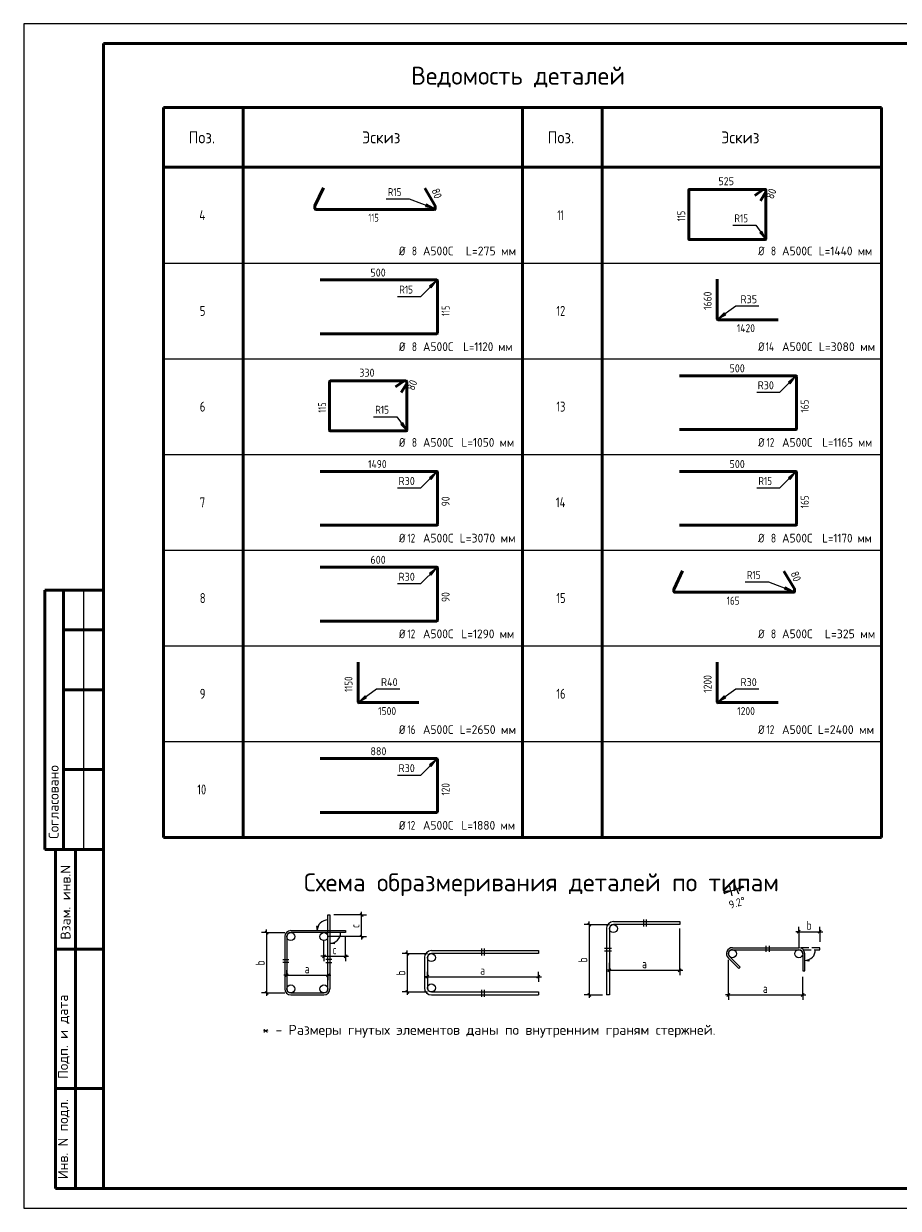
# Model space of a CAD drawing. Header units: millimetres. Extents: x 0 to 50400, y 0 to 35640.
# Tile 1 of 8: x 0 to 26304, y 0 to 35640. Entities that reach past the tile are written whole.
import ezdxf

# ---------------------------------------------------------------- set-up
doc = ezdxf.new("R2010")
doc.units = ezdxf.units.MM
doc.linetypes.add('______2', pattern=[324, 240, -84])
for name, color, linetype, lineweight in [('Standard', 7, 'Continuous', 25), ('ЖБ Пилон', 7, 'Continuous', 35), ('Размерная линия_ общее', 7, 'Continuous', 13)]:
    doc.layers.add(name, color=color, linetype=linetype, lineweight=lineweight)
doc.layers.add('Фиксатор', color=7, linetype='Continuous', lineweight=13, true_color=0x494949)
doc.styles.add('ISOCPEUR', font='txt')

msp = doc.modelspace()

# ---------------------------------------------------------------- hatches: boundary and pattern name
at = {"layer": 'Standard', "linetype": 'Continuous', "lineweight": 13, "transparency": 33554687}
for points in [[(12085, 30144), (12333, 30088), (12110, 30211)], [(22144, 29346), (22319, 29161), (22202, 29387)], [(12252, 27689), (12405, 27893), (12201, 27740)], [(21071, 26939), (20887, 26762), (21113, 26880)], [(23052, 24809), (23205, 25013), (23001, 24860)], [(11344, 23586), (11519, 23401), (11402, 23627)], [(12252, 21929), (12405, 22133), (12201, 21980)], [(23052, 21929), (23205, 22133), (23001, 21980)], [(12252, 19049), (12405, 19253), (12201, 19100)], [(22885, 18624), (23133, 18568), (22910, 18691)], [(10271, 15419), (10087, 15242), (10313, 15360)], [(21071, 15419), (20887, 15242), (21113, 15360)], [(12252, 13289), (12405, 13493), (12201, 13340)]]:
    msp.add_hatch(color=7, dxfattribs=at).paths.add_polyline_path(points)
at = {"layer": 'Standard', "linetype": 'Continuous', "lineweight": -3, "transparency": 33554687}
msp.add_hatch(color=7, dxfattribs=at).paths.add_polyline_path([(8808, 8481), (8826, 8355), (8844, 8481)])
for points in [[(9335, 7954), (9209, 7972), (9335, 7990)], [(23617, 7439), (23491, 7457), (23617, 7475)]]:
    msp.add_hatch(color=7, dxfattribs=at).paths.add_polyline_path(points, flags=16)

# ---------------------------------------------------------------- linework, layer by layer
at = {"layer": 'Standard', "color": 7, "linetype": 'Continuous', "lineweight": 25, "transparency": 33554687}
for p, q in [((2400, 35040), (2400, 1270)), ((16963, 8580), (17053, 8490)), ((7259, 8340), (7349, 8250)), ((17526, 8415), (17526, 6419)), ((17616, 8415), (17616, 6419)), ((23266, 8275), (23356, 8365)), ((23897, 8275), (23987, 8365)), ((7853, 8175), (7853, 6599)), ((7913, 8175), (7913, 6599)), ((11489, 7707), (11579, 7617)), ((12052, 7542), (12052, 6629)), ((12142, 7542), (12142, 6629)), ((21313, 7840), (23311, 7840)), ((21313, 7780), (23311, 7780)), ((17571, 7119), (17661, 7209)), ((19688, 7119), (19778, 7209)), ((7868, 6965), (7958, 7055)), ((9104, 6965), (9194, 7055)), ((12097, 6922), (12187, 7012)), ((15434, 6922), (15524, 7012)), ((7259, 6524), (7349, 6434)), ((8033, 6479), (9029, 6479)), ((8033, 6419), (9029, 6419)), ((11489, 6554), (11579, 6464)), ((12262, 6509), (15479, 6509)), ((12262, 6419), (15479, 6419)), ((15479, 6509), (15479, 6419)), ((16963, 6464), (17053, 6374)), ((17616, 6419), (17526, 6419)), ((21148, 6374), (21238, 6464)), ((23386, 6374), (23476, 6464))]:
    msp.add_line(p, q, dxfattribs=at)
at = {"layer": 'Standard', "color": 7, "linetype": 'Continuous', "lineweight": 50, "transparency": 33554687}
for p, q in [((4200, 33120), (15000, 33120)), ((4200, 11160), (4200, 33120)), ((6600, 11160), (6600, 33120)), ((15000, 33120), (25800, 33120)), ((15000, 11160), (15000, 33120)), ((17400, 11160), (17400, 33120)), ((25800, 11160), (25800, 33120)), ((25800, 31320), (4200, 31320)), ((7, 18600), (0, 18600)), ((2400, 18600), (632, 18600)), ((632, 18600), (632, 10800)), ((632, 18600), (632, 10800)), ((1200, 18600), (1200, 10800)), ((2400, 17400), (1200, 17400)), ((2400, 15600), (1200, 15600)), ((2400, 13200), (1200, 13200)), ((4200, 11160), (25800, 11160)), ((0, 10800), (7, 10800)), ((632, 10800), (2400, 10800)), ((960, 600), (960, 10800)), ((960, 600), (960, 10800)), ((1560, 600), (1560, 10800)), ((960, 7800), (2400, 7800)), ((960, 3600), (2400, 3600)), ((2400, 600), (960, 600))]:
    msp.add_line(p, q, dxfattribs=at)
at = {"layer": 'Standard', "color": 7, "linetype": 'Continuous', "lineweight": 13, "transparency": 33554687}
for p, q in [((12098, 30177), (12081, 30184)), ((12110, 30211), (12085, 30144)), ((12085, 30144), (12333, 30088)), ((12333, 30088), (12110, 30211)), ((12333, 30088), (12333, 30088)), ((12333, 30088), (12333, 30088)), ((12333, 30088), (12333, 30088)), ((22202, 29387), (22144, 29346)), ((22144, 29346), (22319, 29161)), ((22173, 29367), (22162, 29381)), ((22319, 29161), (22202, 29387)), ((22319, 29161), (22319, 29161)), ((22319, 29161), (22319, 29161)), ((22319, 29161), (22319, 29161)), ((12405, 27893), (12201, 27740)), ((12252, 27689), (12405, 27893)), ((12405, 27893), (12405, 27893)), ((12405, 27893), (12405, 27893)), ((12405, 27893), (12405, 27893)), ((12201, 27740), (12252, 27689)), ((12227, 27715), (12214, 27702)), ((21071, 26939), (20887, 26762)), ((20887, 26762), (21113, 26880)), ((20887, 26762), (20887, 26762)), ((20887, 26762), (20887, 26762)), ((20887, 26762), (20887, 26762)), ((21113, 26880), (21071, 26939)), ((21092, 26909), (21106, 26920)), ((23205, 25013), (23001, 24860)), ((23052, 24809), (23205, 25013)), ((23205, 25013), (23205, 25013)), ((23205, 25013), (23205, 25013)), ((23205, 25013), (23205, 25013)), ((23001, 24860), (23052, 24809)), ((23027, 24835), (23014, 24822)), ((11402, 23627), (11344, 23586)), ((11344, 23586), (11519, 23401)), ((11373, 23607), (11362, 23621)), ((11519, 23401), (11402, 23627)), ((11519, 23401), (11519, 23401)), ((11519, 23401), (11519, 23401)), ((11519, 23401), (11519, 23401)), ((12405, 22133), (12201, 21980)), ((12252, 21929), (12405, 22133)), ((12405, 22133), (12405, 22133)), ((12405, 22133), (12405, 22133)), ((12405, 22133), (12405, 22133)), ((23205, 22133), (23001, 21980)), ((23052, 21929), (23205, 22133)), ((23205, 22133), (23205, 22133)), ((23205, 22133), (23205, 22133)), ((23205, 22133), (23205, 22133)), ((12201, 21980), (12252, 21929)), ((12227, 21955), (12214, 21942)), ((23001, 21980), (23052, 21929)), ((23027, 21955), (23014, 21942)), ((12405, 19253), (12201, 19100)), ((12252, 19049), (12405, 19253)), ((12405, 19253), (12405, 19253)), ((12405, 19253), (12405, 19253)), ((12405, 19253), (12405, 19253)), ((12201, 19100), (12252, 19049)), ((12227, 19075), (12214, 19062)), ((1800, 18600), (1800, 10800)), ((22898, 18657), (22881, 18664)), ((22910, 18691), (22885, 18624)), ((22885, 18624), (23133, 18568)), ((23133, 18568), (22910, 18691)), ((23133, 18568), (23133, 18568)), ((23133, 18568), (23133, 18568)), ((23133, 18568), (23133, 18568)), ((10271, 15419), (10087, 15242)), ((10087, 15242), (10313, 15360)), ((10313, 15360), (10271, 15419)), ((10292, 15389), (10306, 15400)), ((21071, 15419), (20887, 15242)), ((20887, 15242), (21113, 15360)), ((21113, 15360), (21071, 15419)), ((21092, 15389), (21106, 15400)), ((10087, 15242), (10087, 15242)), ((10087, 15242), (10087, 15242)), ((10087, 15242), (10087, 15242)), ((20887, 15242), (20887, 15242)), ((20887, 15242), (20887, 15242)), ((20887, 15242), (20887, 15242)), ((12405, 13493), (12201, 13340)), ((12201, 13340), (12252, 13289)), ((12227, 13315), (12214, 13302)), ((12252, 13289), (12405, 13493)), ((12405, 13493), (12405, 13493)), ((12405, 13493), (12405, 13493)), ((12405, 13493), (12405, 13493)), ((21266, 9548), (21234, 9694)), ((21442, 9601), (21387, 9741)), ((21442, 9601), (21626, 9706)), ((21442, 9601), (21651, 9684)), ((21648, 9650), (21442, 9601)), ((21626, 9706), (21648, 9650)), ((21266, 9548), (21046, 9499)), ((21266, 9548), (21055, 9532)), ((21055, 9532), (21067, 9473)), ((21067, 9473), (21266, 9548)), ((21266, 9548), (21266, 9548)), ((21266, 9548), (21298, 9401)), ((21442, 9601), (21442, 9601)), ((21442, 9601), (21497, 9462)), ((17008, 8535), (17008, 8625)), ((18638, 8685), (18638, 8475)), ((18728, 8475), (18728, 8685)), ((7304, 8295), (7304, 8385)), ((23311, 8320), (23221, 8320)), ((23311, 8320), (23942, 8320)), ((23942, 8320), (24032, 8320)), ((22327, 7720), (22327, 7900)), ((22417, 7900), (22417, 7720)), ((11534, 7662), (11534, 7752)), ((13772, 7812), (13772, 7602)), ((13862, 7602), (13862, 7812)), ((17466, 7823), (17676, 7823)), ((17676, 7733), (17466, 7733)), ((7793, 7482), (7973, 7482)), ((7973, 7392), (7793, 7392)), ((9269, 7482), (9089, 7482)), ((9089, 7392), (9269, 7392)), ((17616, 7164), (17526, 7164)), ((17616, 7164), (19733, 7164)), ((19733, 7164), (19823, 7164)), ((7913, 7010), (7823, 7010)), ((7913, 7010), (9149, 7010)), ((9149, 7010), (9239, 7010)), ((12142, 6967), (12052, 6967)), ((12142, 6967), (15479, 6967)), ((15479, 6967), (15569, 6967)), ((7304, 6479), (7304, 6389)), ((11534, 6509), (11534, 6419)), ((13772, 6569), (13772, 6359)), ((13862, 6359), (13862, 6569)), ((17008, 6419), (17008, 6329)), ((21193, 6419), (21103, 6419)), ((21193, 6419), (23431, 6419)), ((23431, 6419), (23521, 6419))]:
    msp.add_line(p, q, dxfattribs=at)
at = {"layer": 'Standard', "color": 7, "linetype": 'Continuous', "lineweight": 35, "transparency": 33554687}
for p, q in [((15000, 30240), (15000, 25560)), ((15000, 30240), (15000, 25560)), ((17400, 30240), (17400, 25560)), ((25800, 30240), (25800, 25560)), ((15000, 27360), (15000, 22680)), ((17400, 27360), (17400, 22680)), ((25800, 27360), (25800, 22680)), ((15000, 24480), (15000, 19800)), ((15000, 21600), (15000, 16920)), ((17400, 21600), (17400, 16920)), ((25800, 21600), (25800, 16920)), ((15000, 18720), (15000, 14040)), ((17400, 18720), (17400, 14040)), ((25800, 18720), (25800, 14040))]:
    msp.add_line(p, q, dxfattribs=at)
at = {"layer": 'Standard', "color": 7, "linetype": 'Continuous', "lineweight": -3, "transparency": 33554687}
for p, q in [((4200, 28440), (25800, 28440)), ((4200, 25560), (25800, 25560)), ((4200, 22680), (25800, 22680)), ((4200, 19800), (25800, 19800)), ((4200, 16920), (25800, 16920)), ((4200, 14040), (25800, 14040))]:
    msp.add_line(p, q, dxfattribs=at)
at = {"layer": 'Standard', "color": 253, "linetype": 'Continuous', "lineweight": -3, "true_color": 0xa0a0a0, "transparency": 33554687}
for p, q in [((7304, 8295), (7154, 8295)), ((7304, 8295), (7454, 8295)), ((7304, 8295), (7853, 8295)), ((17008, 8535), (16858, 8535)), ((17008, 8535), (17158, 8535)), ((17008, 8535), (17616, 8535)), ((23311, 8320), (23311, 8470)), ((23311, 8320), (23311, 8170)), ((23311, 8320), (23311, 7840)), ((23942, 8320), (23942, 8470)), ((23942, 8320), (23942, 8170)), ((23942, 8320), (23942, 8020)), ((11534, 7662), (11384, 7662)), ((11534, 7662), (11684, 7662)), ((11534, 7662), (12142, 7662)), ((7913, 7010), (7913, 7160)), ((9149, 7010), (9149, 7160)), ((17616, 7164), (17616, 7385)), ((17616, 7164), (17616, 7314)), ((17616, 7164), (17616, 7014)), ((19733, 7164), (19733, 7314)), ((19733, 7164), (19733, 7014)), ((21193, 6419), (21193, 7480)), ((7913, 7010), (7913, 6860)), ((7913, 7010), (7913, 7010)), ((9149, 7010), (9149, 6860)), ((9149, 7010), (9149, 7010)), ((12142, 6967), (12142, 7117)), ((12142, 6967), (12142, 6817)), ((15479, 6967), (15479, 7117)), ((15479, 6967), (15479, 6817)), ((23431, 6419), (23431, 6969)), ((7304, 6479), (7154, 6479)), ((7304, 6479), (7454, 6479)), ((7304, 6479), (7853, 6479)), ((11534, 6509), (11384, 6509)), ((11534, 6509), (11684, 6509)), ((11534, 6509), (12142, 6509)), ((17008, 6419), (16858, 6419)), ((17008, 6419), (17158, 6419)), ((17008, 6419), (17406, 6419)), ((21193, 6419), (21193, 6569)), ((21193, 6419), (21193, 6269)), ((23431, 6419), (23431, 6569)), ((23431, 6419), (23431, 6269))]:
    msp.add_line(p, q, dxfattribs=at)
at = {"layer": 'Standard', "color": 251, "linetype": 'Continuous', "lineweight": -3, "true_color": 0x656565, "transparency": 33554687}
for p, q in [((8844, 8481), (8808, 8481)), ((8808, 8481), (8826, 8355)), ((8826, 8481), (8826, 8490)), ((8826, 8355), (8844, 8481)), ((8826, 8355), (8826, 8355)), ((8826, 8355), (8826, 8355)), ((8826, 8355), (8826, 8355)), ((9209, 7972), (9335, 7990)), ((9209, 7972), (9209, 7972)), ((9209, 7972), (9209, 7972)), ((9209, 7972), (9209, 7972)), ((9335, 7954), (9209, 7972)), ((9335, 7990), (9335, 7954)), ((9335, 7972), (9344, 7972)), ((23491, 7457), (23617, 7475)), ((23491, 7457), (23491, 7457)), ((23491, 7457), (23491, 7457)), ((23491, 7457), (23491, 7457)), ((23617, 7439), (23491, 7457)), ((23617, 7475), (23617, 7439)), ((23617, 7457), (23626, 7457))]:
    msp.add_line(p, q, dxfattribs=at)
at = {"layer": 'Standard', "color": 7, "linetype": '______2', "lineweight": 25, "transparency": 33554687}
for p, q in [((23942, 7840), (23311, 7840)), ((23445, 7780), (23942, 7780)), ((23942, 7780), (23942, 7840))]:
    msp.add_line(p, q, dxfattribs=at)
at = {"layer": 'Standard', "color": 7, "linetype": 'Continuous', "lineweight": 25, "transparency": 33554687}
msp.add_lwpolyline([(0, 0), (50400, 0), (50400, 35640), (0, 35640), (0, 0)], close=True, dxfattribs=at)
at = {"layer": 'Standard', "color": 7, "linetype": 'Continuous', "lineweight": 13, "transparency": 33554687}
for points in [[(50400, 35640), (0, 35640), (0, 0), (50400, 0), (50400, 35640)], [(10899, 30366), (11598, 30366), (12333, 30088)], [(21325, 29576), (22024, 29576), (22319, 29161)], [(11246, 27433), (11946, 27433), (12405, 27893)], [(22114, 27141), (21414, 27141), (20887, 26762)], [(22046, 24553), (22746, 24553), (23205, 25013)], [(10525, 23816), (11224, 23816), (11519, 23401)], [(11246, 21673), (11946, 21673), (12405, 22133)], [(22046, 21673), (22746, 21673), (23205, 22133)], [(11246, 18793), (11946, 18793), (12405, 19253)], [(21699, 18846), (22398, 18846), (23133, 18568)], [(11314, 15621), (10614, 15621), (10087, 15242)], [(22114, 15621), (21414, 15621), (20887, 15242)], [(11246, 13033), (11946, 13033), (12405, 13493)], [(7304, 8295), (7304, 7207), (7304, 7207), (7304, 6479)], [(17008, 8535), (17008, 7306), (17008, 7306), (17008, 6419)], [(11534, 7662), (11534, 6909), (11534, 6909), (11534, 6509)]]:
    msp.add_lwpolyline(points, dxfattribs=at)
at = {"layer": 'Standard', "color": 7, "linetype": 'Continuous', "lineweight": 50, "transparency": 33554687}
msp.add_lwpolyline([(2400, 35040), (49800, 35040), (49800, 600), (2400, 600), (2400, 35040)], close=True, dxfattribs=at)
at = {"layer": 'Standard', "color": 7, "linetype": 'Continuous', "lineweight": 25, "transparency": 33554687}
for points in [[(9149, 6599), (9149, 8827), (9209, 8827), (9209, 6599)], [(17736, 8625), (19733, 8625), (19733, 8535), (17736, 8535)], [(8033, 8355), (9680, 8355), (9680, 8295), (8033, 8295)], [(12262, 7752), (15479, 7752), (15479, 7662), (12262, 7662)], [(21185, 7533), (21506, 7212), (21549, 7254), (21228, 7575)], [(23431, 7660), (23431, 7149), (23491, 7149), (23491, 7660)]]:
    msp.add_lwpolyline(points, dxfattribs=at)
at = {"layer": 'Standard', "color": 253, "linetype": 'Continuous', "lineweight": -3, "true_color": 0xa0a0a0, "transparency": 33554687}
msp.add_lwpolyline([(19733, 7164), (19733, 8236), (19733, 8236), (19733, 8415)], dxfattribs=at)
at = {"layer": 'Standard', "color": 9, "linetype": 'Continuous', "lineweight": -3, "true_color": 0xc7c7c7, "transparency": 33554687}
for centre in [(8033, 8175), (9029, 8175), (17736, 8415), (12262, 7542), (21313, 7660), (23311, 7660), (8033, 6599), (9029, 6599), (12262, 6629)]:
    msp.add_circle(centre, 120, dxfattribs=at)
at = {"layer": 'Standard', "color": 7, "linetype": 'Continuous', "lineweight": 13, "transparency": 33554687}
msp.add_arc((21023, 10660), 1139, 282.3259, 291.5748, dxfattribs=at)
at = {"layer": 'Standard', "color": 251, "linetype": 'Continuous', "lineweight": -3, "true_color": 0x656565, "transparency": 33554687}
for centre, start, end in [((9149, 8355), 90, 180), ((9209, 8295), 270, 0), ((23491, 7780), 270, 0)]:
    msp.add_arc(centre, 323, start, end, dxfattribs=at)
at = {"layer": 'Standard', "color": 7, "linetype": 'Continuous', "lineweight": 25, "transparency": 33554687}
for centre, radius, start, end in [((17736, 8415), 210, 90, 180), ((8033, 8175), 180, 90, 180), ((8033, 8175), 120, 90, 180), ((17736, 8415), 120, 90, 180), ((12262, 7542), 210, 90, 180), ((12262, 7542), 120, 90, 180), ((21313, 7660), 180, 90, 225), ((21313, 7660), 120, 90, 225), ((23311, 7660), 180, 0, 90), ((23311, 7660), 120, 0, 90), ((8033, 6599), 180, 180, 270), ((8033, 6599), 120, 180, 270), ((9029, 6599), 120, 270, 0), ((9029, 6599), 180, 270, 0), ((12262, 6629), 210, 180, 270), ((12262, 6629), 120, 180, 270)]:
    msp.add_arc(centre, radius, start, end, dxfattribs=at)
at = {"layer": 'ЖБ Пилон', "color": 7, "linetype": 'Continuous', "lineweight": 50, "transparency": 33554687}
for p, q in [((8919, 27930), (12422, 27930)), ((12442, 27910), (12442, 26329)), ((12422, 26309), (8919, 26309)), ((19719, 25050), (23222, 25050)), ((23242, 25030), (23242, 23449)), ((23222, 23429), (19719, 23429)), ((8919, 22170), (12422, 22170)), ((12442, 22150), (12442, 20569)), ((19719, 22170), (23222, 22170)), ((23242, 22150), (23242, 20569)), ((12422, 20549), (8919, 20549)), ((23222, 20549), (19719, 20549)), ((8919, 19290), (12422, 19290)), ((12442, 19270), (12442, 17689)), ((12422, 17669), (8919, 17669)), ((8919, 13530), (12422, 13530)), ((12442, 13510), (12442, 11929)), ((12422, 11909), (8919, 11909))]:
    msp.add_line(p, q, dxfattribs=at)
for centre, start, end in [((12422, 27910), 0, 90), ((12422, 26329), 270, 0), ((23222, 25030), 0, 90), ((23222, 23449), 270, 0), ((12422, 22150), 0, 90), ((23222, 22150), 0, 90), ((12422, 20569), 270, 0), ((23222, 20569), 270, 0), ((12422, 19270), 0, 90), ((12422, 17689), 270, 0), ((12422, 13510), 0, 90), ((12422, 11929), 270, 0)]:
    msp.add_arc(centre, 20.2, start, end, dxfattribs=at)
at = {"layer": 'Размерная линия_ общее', "color": 7, "linetype": 'Continuous', "lineweight": 13, "transparency": 33554687}
for p, q in [((10160, 8827), (10160, 8917)), ((10160, 8175), (10160, 8085)), ((9029, 7583), (8939, 7583)), ((9029, 7583), (9680, 7583)), ((9680, 7583), (9770, 7583))]:
    msp.add_line(p, q, dxfattribs=at)
at = {"layer": 'Размерная линия_ общее', "color": 253, "linetype": 'Continuous', "lineweight": -3, "true_color": 0xa0a0a0, "transparency": 33554687}
for p, q in [((10160, 8827), (9329, 8827)), ((10160, 8827), (10010, 8827)), ((10160, 8827), (10310, 8827)), ((9029, 7583), (9029, 8055)), ((10160, 8175), (9149, 8175)), ((10160, 8175), (10010, 8175)), ((10160, 8175), (10310, 8175)), ((9029, 7583), (9029, 7733)), ((9029, 7583), (9029, 7433)), ((9680, 7583), (9680, 7733)), ((9680, 7583), (9680, 7433))]:
    msp.add_line(p, q, dxfattribs=at)
at = {"layer": 'Размерная линия_ общее', "color": 7, "linetype": 'Continuous', "lineweight": 25, "transparency": 33554687}
for p, q in [((10205, 8782), (10115, 8872)), ((10205, 8130), (10115, 8220)), ((8984, 7538), (9074, 7628)), ((9635, 7538), (9725, 7628))]:
    msp.add_line(p, q, dxfattribs=at)
at = {"layer": 'Размерная линия_ общее', "color": 7, "linetype": 'Continuous', "lineweight": 13, "transparency": 33554687}
msp.add_lwpolyline([(10160, 8175), (10160, 8335), (10160, 8335), (10160, 8827)], dxfattribs=at)
at = {"layer": 'Размерная линия_ общее', "color": 253, "linetype": 'Continuous', "lineweight": -3, "true_color": 0xa0a0a0, "transparency": 33554687}
msp.add_lwpolyline([(9680, 7583), (9680, 7898), (9680, 7898), (9680, 8175)], dxfattribs=at)
at = {"layer": 'Фиксатор', "color": 7, "linetype": 'Continuous', "lineweight": 50, "transparency": 33554687}
for p, q in [((8760, 30162), (9012, 30703)), ((12066, 30688), (12378, 30162)), ((22306, 30652), (20014, 30652)), ((22244, 30651), (21986, 30471)), ((22306, 30652), (22249, 30652)), ((20001, 30639), (20001, 29161)), ((22157, 30306), (22318, 30577)), ((22319, 30582), (22319, 30639)), ((22319, 29161), (22319, 30639)), ((8758, 30072), (8758, 30156)), ((12360, 30053), (8778, 30053)), ((12379, 30156), (12379, 30072)), ((20014, 29149), (22306, 29149)), ((20857, 26762), (20857, 27951)), ((22686, 26733), (20887, 26733)), ((9201, 24879), (9201, 23401)), ((11506, 24892), (9214, 24892)), ((11444, 24891), (11186, 24711)), ((11357, 24546), (11518, 24817)), ((11506, 24892), (11449, 24892)), ((11519, 24822), (11519, 24879)), ((11519, 23401), (11519, 24879)), ((9214, 23389), (11506, 23389)), ((19560, 18642), (19812, 19183)), ((22866, 19168), (23178, 18642)), ((19558, 18552), (19558, 18636)), ((23179, 18636), (23179, 18552)), ((23160, 18533), (19578, 18533)), ((10057, 15242), (10057, 16431)), ((20857, 15242), (20857, 16431)), ((11886, 15213), (10087, 15213)), ((22686, 15213), (20887, 15213))]:
    msp.add_line(p, q, dxfattribs=at)
for centre, radius, start, end in [((20014, 30639), 12.7, 90, 180), ((22249, 30639), 13, 90, 110), ((22306, 30639), 13, 0, 90), ((22306, 30639), 13, 0, 90), ((22306, 30582), 13, 340, 0), ((8778, 30156), 19.2, 160, 180), ((8778, 30072), 19.2, 180, 270), ((12360, 30072), 19.2, 270, 0), ((12360, 30156), 19.2, 0, 20), ((20014, 29161), 12.7, 180, 270), ((22306, 29161), 12.7, 270, 0), ((20887, 26762), 29.7, 180, 270), ((9214, 24879), 12.7, 90, 180), ((11449, 24879), 13, 90, 110), ((11506, 24879), 13, 0, 90), ((11506, 24879), 13, 0, 90), ((11506, 24822), 13, 340, 0), ((9214, 23401), 12.7, 180, 270), ((11506, 23401), 12.7, 270, 0), ((19578, 18636), 19.2, 160, 180), ((19578, 18552), 19.2, 180, 270), ((23160, 18552), 19.2, 270, 0), ((23160, 18636), 19.2, 0, 20), ((10087, 15242), 29.7, 180, 270), ((20887, 15242), 29.7, 180, 270)]:
    msp.add_arc(centre, radius, start, end, dxfattribs=at)

# ---------------------------------------------------------------- texts
at = {"layer": 'Standard', "color": 7, "linetype": 'Continuous', "lineweight": 50, "transparency": 33554687, "char_height": 540, "attachment_point": 7, "style": 'ISOCPEUR'}
for s, insert, width in [('\\W0.98;Ведомость деталей', (11652, 33720), 6957.97), ('\\W0.99;Схема образмеривания деталей по типам', (8428, 9390), 14650.47)]:
    msp.add_mtext(s, dxfattribs=dict(at, insert=insert, width=width))
at = {"layer": 'Standard', "color": 7, "linetype": 'Continuous', "lineweight": 25, "transparency": 33554687, "attachment_point": 7, "style": 'ISOCPEUR'}
for s, insert, char_height, width in [('\\W0.92;Поз.', (4959, 32040), 360, 1047.58), ('\\W0.94;Эскиз', (10179, 32040), 360, 1411.33), ('\\W0.92;Поз.', (15759, 32040), 360, 1047.58), ('\\W0.94;Эскиз', (20979, 32040), 360, 1411.34), ('\\W0.80;4', (5280, 29730), 300, 359.85), ('\\W0.63;11', (16050, 29730), 300, 393.76), ('\\W0.83;Ø', (11288, 28670), 264, 374), ('\\W0.78;8', (11673, 28670), 264, 287.25), ('\\W0.95;А500С', (12008, 28670), 264, 1101.31), ('\\W0.97;L=275 мм', (13296, 28670), 264, 1631.37), ('\\W0.83;Ø', (22088, 28670), 264, 373.99), ('\\W0.78;8', (22473, 28670), 264, 287.26), ('\\W0.95;А500С', (22808, 28670), 264, 1101.31), ('\\W0.94;L=1440 мм', (23911, 28670), 264, 1812.99), ('\\W0.78;5', (5295, 26850), 300, 326.4), ('\\W0.75;12', (16020, 26850), 300, 472.3), ('\\W0.83;Ø', (11288, 25790), 264, 374), ('\\W0.78;8', (11673, 25790), 264, 287.25), ('\\W0.95;А500С', (12008, 25790), 264, 1101.31), ('\\W0.91;L=1120 мм', (13217, 25790), 264, 1703.21), ('\\W0.83;Ø', (22088, 25790), 264, 373.99), ('\\W0.76;14', (22314, 25790), 264, 444.01), ('\\W0.95;А500С', (22808, 25790), 264, 1101.31), ('\\W0.97;L=3080 мм', (23911, 25790), 264, 1816.49), ('\\W0.78;6', (5295, 23970), 300, 326.4), ('\\W0.75;13', (16020, 23970), 300, 472.3), ('\\W0.83;Ø', (11288, 22910), 264, 374), ('\\W0.78;8', (11673, 22910), 264, 287.25), ('\\W0.95;А500С', (12008, 22910), 264, 1101.31), ('\\W0.94;L=1050 мм', (13164, 22910), 264, 1759.85), ('\\W0.83;Ø', (22088, 22910), 264, 373.99), ('\\W0.75;12', (22341, 22910), 264, 415.61), ('\\W0.95;А500С', (22808, 22910), 264, 1101.31), ('\\W0.91;L=1165 мм', (24017, 22910), 264, 1703.21), ('\\W0.78;7', (5295, 21090), 300, 326.4), ('\\W0.76;14', (16005, 21090), 300, 504.55), ('\\W0.83;Ø', (11288, 20030), 264, 374), ('\\W0.75;12', (11541, 20030), 264, 415.61), ('\\W0.95;А500С', (12008, 20030), 264, 1101.31), ('\\W0.97;L=3070 мм', (13111, 20030), 264, 1816.49), ('\\W0.83;Ø', (22088, 20030), 264, 373.99), ('\\W0.78;8', (22473, 20030), 264, 287.26), ('\\W0.95;А500С', (22808, 20030), 264, 1101.31), ('\\W0.91;L=1170 мм', (24017, 20030), 264, 1703.21), ('\\W0.78;8', (5295, 18210), 300, 326.4), ('\\W0.75;15', (16020, 18210), 300, 472.3), ('\\W0.83;Ø', (11288, 17150), 264, 374), ('\\W0.75;12', (11541, 17150), 264, 415.61), ('\\W0.95;А500С', (12008, 17150), 264, 1101.31), ('\\W0.94;L=1290 мм', (13164, 17150), 264, 1759.85), ('\\W0.83;Ø', (22088, 17150), 264, 373.99), ('\\W0.78;8', (22473, 17150), 264, 287.26), ('\\W0.95;А500С', (22808, 17150), 264, 1101.31), ('\\W0.97;L=325 мм', (24096, 17150), 264, 1631.37), ('\\W0.78;9', (5295, 15330), 300, 326.4), ('\\W0.75;16', (16020, 15330), 300, 472.3), ('\\W0.83;Ø', (11288, 14270), 264, 374), ('\\W0.75;16', (11541, 14270), 264, 415.61), ('\\W0.95;А500С', (12008, 14270), 264, 1101.31), ('\\W0.97;L=2650 мм', (13111, 14270), 264, 1816.49), ('\\W0.83;Ø', (22088, 14270), 264, 373.99), ('\\W0.75;12', (22341, 14270), 264, 415.61), ('\\W0.95;А500С', (22808, 14270), 264, 1101.31), ('\\W0.97;L=2400 мм', (23885, 14270), 264, 1843.01), ('\\W0.75;10', (5220, 12450), 300, 472.3), ('\\W0.83;Ø', (11288, 11390), 264, 374), ('\\W0.75;12', (11541, 11390), 264, 415.61), ('\\W0.95;А500С', (12008, 11390), 264, 1101.31), ('\\W0.94;L=1880 мм', (13164, 11390), 264, 1759.85), ('\\W0.78;b', (23547, 8380), 264, 287.23), ('\\W0.78;a', (8452, 7070), 264, 287.23), ('\\W0.78;a', (13731, 7027), 264, 287.25), ('\\W0.78;a', (18596, 7224), 264, 287.23), ('\\W0.78;a', (22233, 6479), 264, 287.25), ('\\W1.00;* - Размеры гнутых элементов даны по внутренним граням стержней. ', (7177, 5137), 300, 13987.13)]:
    msp.add_mtext(s, dxfattribs=dict(at, insert=insert, char_height=char_height, width=width))
at = {"layer": 'Standard', "color": 7, "linetype": 'Continuous', "lineweight": 18, "transparency": 33554687, "char_height": 240, "attachment_point": 7, "style": 'ISOCPEUR'}
for s, insert, width in [('\\W0.83;R15', (10951, 30454), 579.73), ('\\W0.83;R15', (21376, 29664), 579.73), ('\\W0.83;R15', (11298, 27521), 579.73), ('\\W0.92;R35', (21558, 27229), 637.57), ('\\W0.92;R30', (22074, 24641), 637.56), ('\\W0.83;R15', (10576, 23904), 579.74), ('\\W0.92;R30', (11274, 21761), 637.57), ('\\W0.83;R15', (22098, 21761), 579.73), ('\\W0.92;R30', (11274, 18881), 637.57), ('\\W0.83;R15', (21751, 18934), 579.73), ('\\W0.92;R40', (10746, 15709), 662.03), ('\\W0.92;R30', (21558, 15709), 637.57), ('\\W0.92;R30', (11274, 13121), 637.57)]:
    msp.add_mtext(s, dxfattribs=dict(at, insert=insert, width=width))
at = {"layer": 'Standard', "color": 7, "linetype": 'Continuous', "lineweight": 50, "transparency": 33554687, "char_height": 300, "attachment_point": 7, "rotation": 90, "style": 'ISOCPEUR'}
for s, insert, width in [('\\A1;{\\fISOCPEUR|i0|b0;\\H300.000000;\\W1.000000;\\C7;Согласовано}\\P', (1050, 11114), 2486.25), ('\\A1;{\\fISOCPEUR|i0|b0;\\H300.000000;\\W1.000000;\\C7;Взам. инв.N}\\P', (1408, 8083), 2290.92), ('\\A1;{\\fISOCPEUR|i0|b0;\\H300.000000;\\W1.000000;\\C7;Подп. и дата}\\P', (1379, 3891), 2636.47), ('\\A1;{\\fISOCPEUR|i0|b0;\\H300.000000;\\W1.000000;\\C7;Инв. N подл.}\\P', (1379, 881), 2426.15)]:
    msp.add_mtext(s, dxfattribs=dict(at, insert=insert, width=width))
at = {"layer": 'Standard', "color": 7, "linetype": 'Continuous', "lineweight": 18, "transparency": 33554687, "insert": (21251, 9006), "char_height": 240, "width": 662.04, "attachment_point": 7, "rotation": 16.9503, "style": 'ISOCPEUR'}
msp.add_mtext('\\W0.92;9.2%%d', dxfattribs=at)
at = {"layer": 'Standard', "color": 7, "linetype": 'Continuous', "lineweight": 25, "transparency": 33554687, "char_height": 264, "width": 287.23, "attachment_point": 7, "rotation": 90, "style": 'ISOCPEUR'}
for insert in [(16948, 7398), (7244, 7308), (11474, 7006)]:
    msp.add_mtext('\\W0.78;b', dxfattribs=dict(at, insert=insert))
at = {"layer": 'ЖБ Пилон', "color": 7, "linetype": 'Continuous', "lineweight": 18, "transparency": 33554687, "char_height": 240, "attachment_point": 7, "style": 'ISOCPEUR'}
for s, insert, width in [('\\W0.91;500', (10429, 28031), 613.08), ('\\W0.91;500', (21229, 25151), 613.08), ('\\W0.87;1490', (10357, 22271), 752.1), ('\\W0.91;500', (21229, 22271), 613.08), ('\\W0.91;600', (10429, 19391), 613.08), ('\\W0.91;880', (10429, 13631), 613.08)]:
    msp.add_mtext(s, dxfattribs=dict(at, insert=insert, width=width))
at = {"layer": 'ЖБ Пилон', "color": 7, "linetype": 'Continuous', "lineweight": 18, "transparency": 33554687, "char_height": 240, "attachment_point": 7, "rotation": 90, "style": 'ISOCPEUR'}
for s, insert, width in [('\\W0.74;115', (12809, 26845), 496.53), ('\\W0.83;165', (23609, 23941), 554.8), ('\\W0.87;90', (12809, 21121), 440.64), ('\\W0.83;165', (23609, 21061), 554.81), ('\\W0.87;90', (12809, 18241), 440.64), ('\\W0.83;120', (12809, 12421), 554.81)]:
    msp.add_mtext(s, dxfattribs=dict(at, insert=insert, width=width))
at = {"layer": 'Размерная линия_ общее', "color": 7, "linetype": 'Continuous', "lineweight": 25, "transparency": 33554687, "insert": (10100, 8435), "char_height": 264, "width": 257.46, "attachment_point": 7, "rotation": 90, "style": 'ISOCPEUR'}
msp.add_mtext('\\W0.75;c', dxfattribs=at)
at = {"layer": 'Размерная линия_ общее', "color": 7, "linetype": 'Continuous', "lineweight": 25, "transparency": 33554687, "insert": (9289, 7643), "char_height": 264, "width": 257.47, "attachment_point": 7, "style": 'ISOCPEUR'}
msp.add_mtext('\\W0.75;c', dxfattribs=at)
at = {"layer": 'Фиксатор', "color": 7, "linetype": 'Continuous', "lineweight": 18, "transparency": 33554687, "char_height": 240, "attachment_point": 7, "style": 'ISOCPEUR'}
for s, insert, width in [('\\W0.91;525', (20894, 30780), 613.08), ('\\W0.74;115', (10365, 29681), 496.54), ('\\W0.87;1420', (21447, 26359), 752.11), ('\\W0.91;330', (10094, 25020), 613.07), ('\\W0.83;165', (21141, 18161), 554.81), ('\\W0.87;1500', (10659, 14839), 727.54), ('\\W0.87;1200', (21459, 14839), 727.53)]:
    msp.add_mtext(s, dxfattribs=dict(at, insert=insert, width=width))
for s, insert, width, rotation in [('\\W0.87;80', (12260, 30632), 440.66, 290), ('\\W0.87;80', (22544, 30346), 440.66, 70), ('\\W0.74;115', (19896, 29696), 496.53, 90), ('\\W0.87;1660', (20689, 27030), 727.53, 90), ('\\W0.87;80', (11744, 24586), 440.66, 70), ('\\W0.74;115', (9096, 23936), 496.53, 90), ('\\W0.87;80', (23061, 19112), 440.66, 290), ('\\W0.80;1150', (9889, 15534), 671.69, 90), ('\\W0.87;1200', (20689, 15510), 727.53, 90)]:
    msp.add_mtext(s, dxfattribs=dict(at, insert=insert, width=width, rotation=rotation))

doc.saveas('drawing.dxf')
